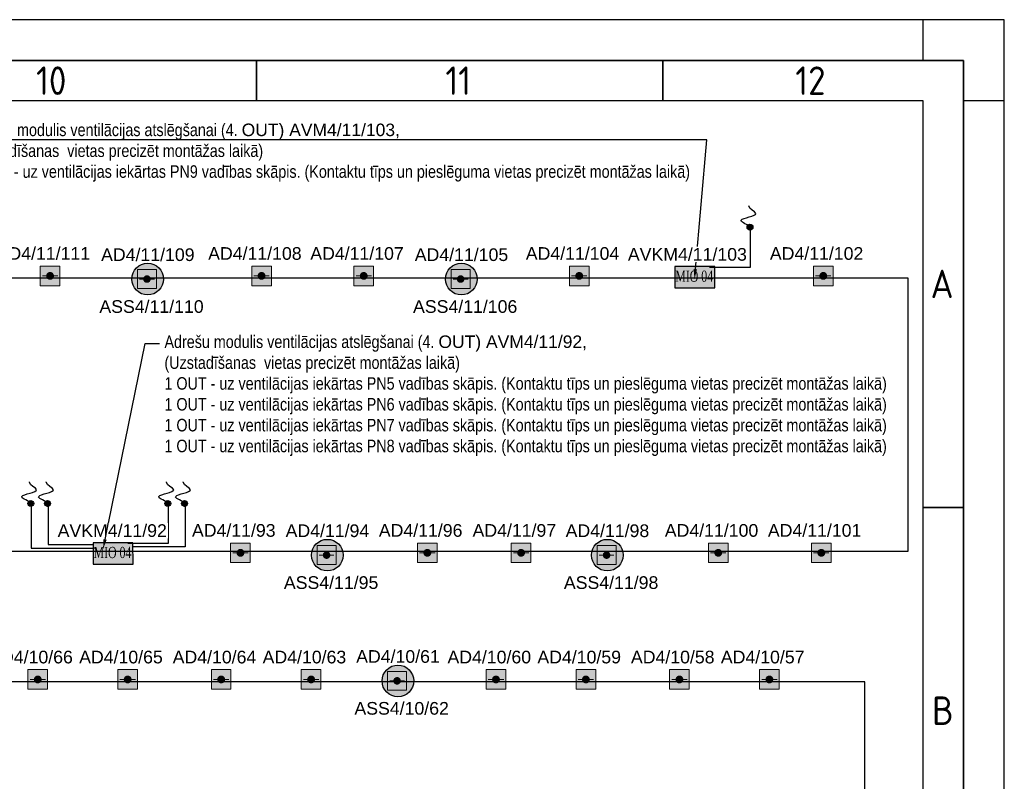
# Model space of a CAD drawing. Header units: millimetres. Extents: x -197461 to 862495, y -970068 to 63888.
# Tile 23 of 205: x -74670 to -58238, y -675723 to -663012. Entities that reach past the tile are written whole.
import ezdxf
from ezdxf import colors
from ezdxf.entities.mleader import LeaderData, LeaderLine
from ezdxf.math import Vec2, Vec3

# ---------------------------------------------------------------- set-up
doc = ezdxf.new("R2010")
doc.units = ezdxf.units.MM
doc.layers.get('0').update_dxf_attribs({"linetype": 'CONTINUOUS'})
doc.layers.add('Rasējuma lapa', color=7, linetype='CONTINUOUS')
doc.layers.add('UAS', color=240, linetype='CONTINUOUS')
doc.layers.add('S-STRS', color=7, linetype='CONTINUOUS', lineweight=9)
doc.styles.add('ARIAL', font='arialbd.ttf')
doc.styles.add('ISO', font='iso')
doc.styles.add('Karlis_times', font='times.ttf', dxfattribs={"height": 2.2})

# ---------------------------------------------------------------- blocks, each defined once
blk = doc.blocks.new('A2_L')
at = {"layer": 'Rasējuma lapa'}
for p, q in [((0, 420), (-594, 420)), ((-10, 415), (-10, 420)), ((0, 0), (0, 420)), ((0, 410), (-5, 410))]:
    blk.add_line(p, q, dxfattribs=at)
at = {"layer": 'Rasējuma lapa', "lineweight": 35}
for p, q in [((-5, 415), (-579, 415)), ((-92, 410), (-92, 415)), ((-42, 410), (-42, 415)), ((-5, 5), (-5, 415)), ((-5, 360), (-10, 360))]:
    blk.add_line(p, q, dxfattribs=at)
at = {"layer": 'Rasējuma lapa', "lineweight": 30}
for p, q in [((-10, 410), (-574, 410)), ((-10, 10), (-10, 410))]:
    blk.add_line(p, q, dxfattribs=at)
at = {"layer": 'Rasējuma lapa', "style": 'ISO'}
for s, p in [('10', (-119.1, 410.75)), ('11', (-68.75, 410.75)), ('12', (-25.71, 410.75)), ('A', (-9.07, 385.75)), ('B', (-8.9, 333.25))]:
    blk.add_text(s, height=3.5, dxfattribs=at).set_placement(p)
blk = doc.blocks.new('*U1293')
at = {"layer": 'Rasējuma lapa'}
blk.add_blockref('A2_L', (0, 0), dxfattribs=at)
blk = doc.blocks.new('AD-proj')
at = {"lineweight": 5}
blk.add_lwpolyline([(-250, -250), (250, -250), (250, 250), (-250, 250)], close=True, dxfattribs=at)
at = {"const_width": 30}
blk.add_lwpolyline([(-200, 0), (200, 0)], dxfattribs=at)
at = {"const_width": 100}
blk.add_lwpolyline([(-50, 0, 1), (50, 0, 1)], format="xyb", close=True, dxfattribs=at)

msp = doc.modelspace()

# ---------------------------------------------------------------- hatches: boundary and pattern name
at = {"layer": 'S-STRS', "true_color": 0xffffff}
h = msp.add_hatch(dxfattribs=at)
h.set_pattern_fill('ANGLE', scale=0.5625)
h.set_pattern_definition([(0, (4448572.9842, 5340353.388), (0, 3.9290625), [2.8575, -1.0715625]), (90, (4448572.9842, 5340353.388), (-3.9290625, 2e-16), [2.8575, -1.0715625])])
h.paths.add_polyline_path([(-63736.87683, -667132.71626), (-63736.81473, -667488.53657), (-63071.32597, -667488.53658), (-63071.38808, -667132.65415)])
h = msp.add_hatch(dxfattribs=at)
h.set_pattern_fill('ANGLE', scale=0.5625)
h.set_pattern_definition([(0, (4438864.933, 5335742.9028), (0, 3.9290625), [2.8575, -1.0715625]), (90, (4438864.933, 5335742.9028), (-3.9290625, 2e-16), [2.8575, -1.0715625])])
h.paths.add_polyline_path([(-73444.92797, -671743.20158), (-73444.86587, -672099.0219), (-72779.37711, -672099.0219), (-72779.43922, -671743.13948)])
at = {"layer": 'UAS'}
h = msp.add_hatch(color=1, dxfattribs=at)
h.dxf.hatch_style = 1
h.paths.add_polyline_path([(-62433.06529, -666475.53095, 1), (-62531.29645, -666475.53095, 1)])
at = {"layer": 'UAS', "lineweight": 50, "true_color": 0xffffff}
h = msp.add_hatch(color=7, dxfattribs=at)
h.dxf.hatch_style = 1
h.paths.add_polyline_path([(-74196.34249, -667287.61417), (-74130.87156, -667287.61417, 1)], flags=16)
h.paths.add_polyline_path([(-73999.92968, -667451.29152), (-73999.92968, -667123.93682), (-74327.28437, -667123.93682), (-74327.28437, -667451.29152)])
at = {"layer": 'UAS', "lineweight": 50, "true_color": 0xc7c8ca}
h = msp.add_hatch(color=9, dxfattribs=at)
h.dxf.hatch_style = 1
h.paths.add_polyline_path([(-72514.61807, -667340.35188, -1), (-72577.705, -667340.35188, -1)], flags=0)
h.paths.add_polyline_path([(-72703.87887, -667182.63454), (-72703.87887, -667498.06921), (-72388.4442, -667498.06921), (-72388.4442, -667182.63454)], flags=16)
h.paths.add_polyline_path([(-72269.58036, -667341.06905, 1), (-72797.62767, -667341.06905, 1)])
h.paths.add_polyline_path([(-72388.4442, -667498.06921), (-72703.87887, -667498.06921), (-72703.87887, -667182.63454), (-72388.4442, -667182.63454)], flags=16)
at = {"layer": 'UAS', "lineweight": 50, "true_color": 0xffffff}
h = msp.add_hatch(color=7, dxfattribs=at)
h.dxf.hatch_style = 1
h.paths.add_polyline_path([(-70665.97467, -667287.61417), (-70600.50373, -667287.61417, 1)], flags=16)
h.paths.add_polyline_path([(-70469.56186, -667451.29152), (-70469.56186, -667123.93682), (-70796.91655, -667123.93682), (-70796.91655, -667451.29152)])
h = msp.add_hatch(color=7, dxfattribs=at)
h.dxf.hatch_style = 1
h.paths.add_polyline_path([(-68961.62107, -667287.61417), (-68896.15013, -667287.61417, 1)], flags=16)
h.paths.add_polyline_path([(-68765.20826, -667451.29152), (-68765.20826, -667123.93682), (-69092.56295, -667123.93682), (-69092.56295, -667451.29152)])
at = {"layer": 'UAS', "lineweight": 50, "true_color": 0xc7c8ca}
h = msp.add_hatch(color=9, dxfattribs=at)
h.dxf.hatch_style = 1
h.paths.add_polyline_path([(-67279.89665, -667340.35188, -1), (-67342.98358, -667340.35188, -1)], flags=0)
h.paths.add_polyline_path([(-67469.15745, -667182.63454), (-67469.15745, -667498.06921), (-67153.72278, -667498.06921), (-67153.72278, -667182.63454)], flags=16)
h.paths.add_polyline_path([(-67034.85894, -667341.06905, 1), (-67562.90625, -667341.06905, 1)])
h.paths.add_polyline_path([(-67153.72278, -667498.06921), (-67469.15745, -667498.06921), (-67469.15745, -667182.63454), (-67153.72278, -667182.63454)], flags=16)
at = {"layer": 'UAS', "lineweight": 50, "true_color": 0xffffff}
h = msp.add_hatch(color=7, dxfattribs=at)
h.dxf.hatch_style = 1
h.paths.add_polyline_path([(-65364.83711, -667287.61417), (-65299.36617, -667287.61417, 1)], flags=16)
h.paths.add_polyline_path([(-65168.42429, -667451.29152), (-65168.42429, -667123.93682), (-65495.77899, -667123.93682), (-65495.77899, -667451.29152)])
h = msp.add_hatch(color=7, dxfattribs=at)
h.dxf.hatch_style = 1
h.paths.add_polyline_path([(-61291.53881, -667287.61417), (-61226.06787, -667287.61417, 1)], flags=16)
h.paths.add_polyline_path([(-61095.12599, -667451.29152), (-61095.12599, -667123.93682), (-61422.48069, -667123.93682), (-61422.48069, -667451.29152)])
at = {"layer": 'UAS'}
h = msp.add_hatch(color=1, dxfattribs=at)
h.dxf.hatch_style = 1
h.paths.add_polyline_path([(-74436.40182, -671086.01628, 1), (-74534.63298, -671086.01628, 1)])
h = msp.add_hatch(color=1, dxfattribs=at)
h.dxf.hatch_style = 1
h.paths.add_polyline_path([(-74156.55783, -671086.01628, 1), (-74254.789, -671086.01628, 1)])
h = msp.add_hatch(color=1, dxfattribs=at)
h.dxf.hatch_style = 1
h.paths.add_polyline_path([(-72149.34172, -671086.01628, 1), (-72247.57288, -671086.01628, 1)])
h = msp.add_hatch(color=1, dxfattribs=at)
h.dxf.hatch_style = 1
h.paths.add_polyline_path([(-71869.49773, -671086.01628, 1), (-71967.7289, -671086.01628, 1)])
at = {"layer": 'UAS', "lineweight": 50, "true_color": 0xffffff}
h = msp.add_hatch(color=7, dxfattribs=at)
h.dxf.hatch_style = 1
h.paths.add_polyline_path([(-71018.55722, -671909.61556), (-70953.08628, -671909.61556, 1)], flags=16)
h.paths.add_polyline_path([(-70822.14441, -672073.29291), (-70822.14441, -671745.93821), (-71149.4991, -671745.93821), (-71149.4991, -672073.29291)])
at = {"layer": 'UAS', "lineweight": 50, "true_color": 0xc7c8ca}
h = msp.add_hatch(color=9, dxfattribs=at)
h.dxf.hatch_style = 1
h.paths.add_polyline_path([(-69517.2981, -671947.66611, -1), (-69580.38503, -671947.66611, -1)], flags=0)
h.paths.add_polyline_path([(-69706.5589, -671789.94878), (-69706.5589, -672105.38345), (-69391.12423, -672105.38345), (-69391.12423, -671789.94878)], flags=16)
h.paths.add_polyline_path([(-69272.26039, -671948.38329, 1), (-69800.3077, -671948.38329, 1)])
h.paths.add_polyline_path([(-69391.12423, -672105.38345), (-69706.5589, -672105.38345), (-69706.5589, -671789.94878), (-69391.12423, -671789.94878)], flags=16)
at = {"layer": 'UAS', "lineweight": 50, "true_color": 0xffffff}
h = msp.add_hatch(color=7, dxfattribs=at)
h.dxf.hatch_style = 1
h.paths.add_polyline_path([(-67899.88354, -671909.61556), (-67834.41261, -671909.61556, 1)], flags=16)
h.paths.add_polyline_path([(-67703.47073, -672073.29291), (-67703.47073, -671745.93821), (-68030.82542, -671745.93821), (-68030.82542, -672073.29291)])
h = msp.add_hatch(color=7, dxfattribs=at)
h.dxf.hatch_style = 1
h.paths.add_polyline_path([(-66335.66678, -671909.61556), (-66270.19584, -671909.61556, 1)], flags=16)
h.paths.add_polyline_path([(-66139.25396, -672073.29291), (-66139.25396, -671745.93821), (-66466.60866, -671745.93821), (-66466.60866, -672073.29291)])
at = {"layer": 'UAS', "lineweight": 50, "true_color": 0xc7c8ca}
h = msp.add_hatch(color=9, dxfattribs=at)
h.dxf.hatch_style = 1
h.paths.add_polyline_path([(-64844.16751, -671947.66611, -1), (-64907.25445, -671947.66611, -1)], flags=0)
h.paths.add_polyline_path([(-65033.42831, -671789.94878), (-65033.42831, -672105.38345), (-64717.99365, -672105.38345), (-64717.99365, -671789.94878)], flags=16)
h.paths.add_polyline_path([(-64599.1298, -671948.38329, 1), (-65127.17711, -671948.38329, 1)])
h.paths.add_polyline_path([(-64717.99365, -672105.38345), (-65033.42831, -672105.38345), (-65033.42831, -671789.94878), (-64717.99365, -671789.94878)], flags=16)
at = {"layer": 'UAS', "lineweight": 50, "true_color": 0xffffff}
h = msp.add_hatch(color=7, dxfattribs=at)
h.dxf.hatch_style = 1
h.paths.add_polyline_path([(-63044.81447, -671909.61556), (-62979.34353, -671909.61556, 1)], flags=16)
h.paths.add_polyline_path([(-62848.40165, -672073.29291), (-62848.40165, -671745.93821), (-63175.75635, -671745.93821), (-63175.75635, -672073.29291)])
h = msp.add_hatch(color=7, dxfattribs=at)
h.dxf.hatch_style = 1
h.paths.add_polyline_path([(-61324.62412, -671909.61556), (-61259.15318, -671909.61556, 1)], flags=16)
h.paths.add_polyline_path([(-61128.2113, -672073.29291), (-61128.2113, -671745.93821), (-61455.566, -671745.93821), (-61455.566, -672073.29291)])
h = msp.add_hatch(color=7, dxfattribs=at)
h.dxf.hatch_style = 1
h.paths.add_polyline_path([(-74401.91334, -674023.17423), (-74336.44241, -674023.17423, 1)], flags=16)
h.paths.add_polyline_path([(-74205.50053, -674186.85158), (-74205.50053, -673859.49688), (-74532.85522, -673859.49688), (-74532.85522, -674186.85158)])
h = msp.add_hatch(color=7, dxfattribs=at)
h.dxf.hatch_style = 1
h.paths.add_polyline_path([(-72900.9822, -674023.17423), (-72835.51126, -674023.17423, 1)], flags=16)
h.paths.add_polyline_path([(-72704.56938, -674186.85158), (-72704.56938, -673859.49688), (-73031.92408, -673859.49688), (-73031.92408, -674186.85158)])
h = msp.add_hatch(color=7, dxfattribs=at)
h.dxf.hatch_style = 1
h.paths.add_polyline_path([(-71340.26425, -674023.17423), (-71274.79331, -674023.17423, 1)], flags=16)
h.paths.add_polyline_path([(-71143.85143, -674186.85158), (-71143.85143, -673859.49688), (-71471.20612, -673859.49688), (-71471.20612, -674186.85158)])
h = msp.add_hatch(color=7, dxfattribs=at)
h.dxf.hatch_style = 1
h.paths.add_polyline_path([(-69839.3331, -674023.17423), (-69773.86216, -674023.17423, 1)], flags=16)
h.paths.add_polyline_path([(-69642.92028, -674186.85158), (-69642.92028, -673859.49688), (-69970.27498, -673859.49688), (-69970.27498, -674186.85158)])
h = msp.add_hatch(color=7, dxfattribs=at)
h.dxf.hatch_style = 1
h.paths.add_polyline_path([(-68339.97684, -674046.42637, -1), (-68403.06378, -674046.42637, -1)], flags=0)
h.paths.add_polyline_path([(-68529.23764, -673888.70904), (-68529.23764, -674204.1437), (-68213.80298, -674204.1437), (-68213.80298, -673888.70904)], flags=16)
h.paths.add_polyline_path([(-68094.93913, -674047.14355, 1), (-68622.98644, -674047.14355, 1)])
h.paths.add_polyline_path([(-68213.80298, -674204.1437), (-68529.23764, -674204.1437), (-68529.23764, -673888.70904), (-68213.80298, -673888.70904)], flags=16)
h = msp.add_hatch(color=7, dxfattribs=at)
h.dxf.hatch_style = 1
h.paths.add_polyline_path([(-66754.11302, -674023.17423), (-66688.64208, -674023.17423, 1)], flags=16)
h.paths.add_polyline_path([(-66557.70021, -674186.85158), (-66557.70021, -673859.49688), (-66885.0549, -673859.49688), (-66885.0549, -674186.85158)])
h = msp.add_hatch(color=7, dxfattribs=at)
h.dxf.hatch_style = 1
h.paths.add_polyline_path([(-65253.18188, -674023.17423), (-65187.71094, -674023.17423, 1)], flags=16)
h.paths.add_polyline_path([(-65056.76906, -674186.85158), (-65056.76906, -673859.49688), (-65384.12376, -673859.49688), (-65384.12376, -674186.85158)])
h = msp.add_hatch(color=7, dxfattribs=at)
h.dxf.hatch_style = 1
h.paths.add_polyline_path([(-63692.46393, -674023.17423), (-63626.99299, -674023.17423, 1)], flags=16)
h.paths.add_polyline_path([(-63496.05111, -674186.85158), (-63496.05111, -673859.49688), (-63823.4058, -673859.49688), (-63823.4058, -674186.85158)])
h = msp.add_hatch(color=7, dxfattribs=at)
h.dxf.hatch_style = 1
h.paths.add_polyline_path([(-62191.53278, -674023.17423), (-62126.06184, -674023.17423, 1)], flags=16)
h.paths.add_polyline_path([(-61995.11996, -674186.85158), (-61995.11996, -673859.49688), (-62322.47466, -673859.49688), (-62322.47466, -674186.85158)])

# ---------------------------------------------------------------- linework, layer by layer
at = {"layer": 'UAS', "color": 5}
for points in [[(-62482.02169, -666528.89654), (-62482.02169, -667145.10423), (-63158.95816, -667145.10423)], [(-74477.13293, -671139.38187), (-74477.13293, -671832.81683), (-73423.55881, -671832.81683)], [(-74197.28894, -671139.38187), (-74197.28894, -671773.31718), (-73438.47482, -671773.31718)], [(-72190.07283, -671139.38187), (-72190.07283, -671755.58955), (-72867.0093, -671755.58955)], [(-71910.22884, -671139.38187), (-71910.22884, -671812.09348), (-72795.3063, -671812.09348)]]:
    msp.add_lwpolyline(points, dxfattribs=at)
at = {"layer": 'UAS', "color": 1, "ltscale": 0.2}
msp.add_lwpolyline([(-63071.38808, -667132.65415), (-63736.87683, -667132.71626), (-63736.81473, -667488.53657), (-63071.32597, -667488.53658)], close=True, dxfattribs=at)
at = {"layer": 'UAS', "color": 1}
msp.add_lwpolyline([(-132744.161, -700236.98476), (-131436.46277, -700236.98476), (-131436.46277, -676824.11101), (-60564.66943, -676824.11101), (-60564.66943, -674060.59034), (-93687.97077, -674060.59034), (-93687.97077, -671879.85465), (-59843.29928, -671879.85465), (-59843.29928, -667323.16657), (-113851.28534, -667323.16657), (-113851.28534, -671872.34418), (-93846.6452, -671872.34418), (-93846.6452, -674099.56136), (-131680.02955, -674099.56136), (-131680.02955, -699971.28088), (-132767.24092, -699971.28088)], dxfattribs=at)
for centre in [(-62482.18087, -666475.53095), (-74485.5174, -671086.01628), (-74205.67342, -671086.01628), (-72198.4573, -671086.01628), (-71918.61331, -671086.01628)]:
    msp.add_circle(centre, 49.11558, dxfattribs=at)
at = {"layer": 'UAS', "color": 1, "lineweight": 30}
for centre in [(-72533.60402, -667341.06905), (-67298.88259, -667341.06905), (-69536.28405, -671948.38329), (-64863.15346, -671948.38329), (-68358.96279, -674047.14355)]:
    msp.add_circle(centre, 264.02365, dxfattribs=at)
at = {"layer": 'UAS', "color": 1}
for points in [[(-62478.45926, -666455.85502), (-62630.08845, -666357.57172), (-62384.21381, -666244.94507), (-62503.05735, -666117.99113), (-62503.05735, -666115.95125)], [(-74481.79579, -671066.34034), (-74633.42498, -670968.05705), (-74387.55034, -670855.4304), (-74506.39388, -670728.47645), (-74506.39388, -670726.43658)], [(-74201.9518, -671066.34034), (-74353.581, -670968.05705), (-74107.70635, -670855.4304), (-74226.5499, -670728.47645), (-74226.5499, -670726.43658)], [(-72194.73568, -671066.34034), (-72346.36488, -670968.05705), (-72100.49023, -670855.4304), (-72219.33378, -670728.47645), (-72219.33378, -670726.43658)], [(-71914.8917, -671066.34034), (-72066.5209, -670968.05705), (-71820.64625, -670855.4304), (-71939.4898, -670728.47645), (-71939.4898, -670726.43658)]]:
    msp.add_spline(points, degree=3, dxfattribs=at)

# ---------------------------------------------------------------- block references
at = {"layer": 'Rasējuma lapa', "xscale": 135.6730224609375, "yscale": 135.6730224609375, "zscale": 135.6730224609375}
msp.add_blockref('*U1293', (-58237.88142, -719994.26891), dxfattribs=at)
at = {"layer": 'UAS'}
for p, xscale, yscale, zscale in [((-74163.60703, -667287.61417), 0.6547093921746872, 0.6547093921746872, 0.6547093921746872), ((-70633.2392, -667287.61417), 0.6547093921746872, 0.6547093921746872, 0.6547093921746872), ((-68928.8856, -667287.61417), 0.6547093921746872, 0.6547093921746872, 0.6547093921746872), ((-65332.10164, -667287.61417), 0.6547093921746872, 0.6547093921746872, 0.6547093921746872), ((-61258.80334, -667287.61417), 0.6547093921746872, 0.6547093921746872, 0.6547093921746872), ((-72546.16154, -667340.35188), 0.6308693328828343, 0.6308693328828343, 0.6308693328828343), ((-67311.44011, -667340.35188), 0.6308693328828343, 0.6308693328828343, 0.6308693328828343), ((-70985.82175, -671909.61556), 0.6547093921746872, 0.6547093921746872, 0.6547093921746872), ((-67867.14808, -671909.61556), 0.6547093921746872, 0.6547093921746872, 0.6547093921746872), ((-66302.93131, -671909.61556), 0.6547093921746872, 0.6547093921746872, 0.6547093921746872), ((-63012.079, -671909.61556), 0.6547093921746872, 0.6547093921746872, 0.6547093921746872), ((-61291.88865, -671909.61556), 0.6547093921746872, 0.6547093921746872, 0.6547093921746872), ((-69548.84157, -671947.66611), 0.6308693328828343, 0.6308693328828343, 0.6308693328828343), ((-64875.71098, -671947.66611), 0.6308693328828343, 0.6308693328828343, 0.6308693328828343), ((-74369.17787, -674023.17423), 0.6547093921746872, 0.6547093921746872, 0.6547093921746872), ((-72868.24673, -674023.17423), 0.6547093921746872, 0.6547093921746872, 0.6547093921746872), ((-71307.52878, -674023.17423), 0.6547093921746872, 0.6547093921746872, 0.6547093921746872), ((-69806.59763, -674023.17423), 0.6547093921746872, 0.6547093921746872, 0.6547093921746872), ((-68371.52031, -674046.42637), 0.6308693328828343, 0.6308693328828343, 0.6308693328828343), ((-66721.37755, -674023.17423), 0.6547093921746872, 0.6547093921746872, 0.6547093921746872), ((-65220.44641, -674023.17423), 0.6547093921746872, 0.6547093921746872, 0.6547093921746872), ((-63659.72846, -674023.17423), 0.6547093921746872, 0.6547093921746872, 0.6547093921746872), ((-62158.79731, -674023.17423), 0.6547093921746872, 0.6547093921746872, 0.6547093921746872)]:
    msp.add_blockref('AD-proj', p, dxfattribs=dict(at, xscale=xscale, yscale=yscale, zscale=zscale))

# ---------------------------------------------------------------- texts
at = {"layer": 'UAS', "color": 1, "style": 'Karlis_times', "width": 0.7}
for p in [(-63729.1308, -667386.3232), (-73437.18194, -671996.80853)]:
    msp.add_text('MIO 04', height=186.805669, dxfattribs=at).set_placement(p)

# ---------------------------------------------------------------- leaders
at = {"layer": 'UAS', "color": 18, "true_color": 0x000000}
ml = msp.add_multileader_mtext('Standard', dxfattribs=at)
ml.set_content('\\A1;{\\fArial Narrow|b0|i0|c0|p34;\\C256;\\c0;Adre\\fArial Narrow|b0|i0|c186|p34;šu modulis ventilācijas atslēgšanai (4. \\fArial|b0|i0|c186|p34;OUT) \\C1;AVM4/11/103,                                              \\fArial Narrow|b0|i0|c186|p34;\\C256;\\c0;(Uzstadīšanas  vietas precizēt montāžas laikā)\\fArial|b0|i0|c186|p34;\\C1;\\P\\pxql;\\fArial Narrow|b0|i0|c186|p34;\\C256;\\c0;1 OUT - uz ventilācijas iekārtas PN9 vadības skāpis. (Kontaktu tīps un pieslēguma vietas precizēt montāžas laikā)}', color=(41, 19, 236))
ml.set_leader_properties()
ml.build(insert=Vec2(0, 0))
ml.multileader.update_dxf_attribs({"text_right_attachment_type": 6, "dogleg_length": 0.36, "arrow_head_size": 166.99834})
ctx = ml.context
ctx.base_point, ctx.char_height, ctx.arrow_head_size, ctx.landing_gap_size, ctx.plane_origin = Vec3(-75622.13224, -664880.85864), 208.74792195, 166.99834, 83.49917, Vec3(-69525.92024, -690708.46431)
ctx.right_attachment = 6
notes = []
notes.append((ctx, [(1, (1, 1, 0), (-63202.19883, -665015.91826), (-1, 0), 235.97506, [(0, [(-63408.9008, -667343.16669)], 0, [])])]))
ctx.mtext.insert, ctx.mtext.width, ctx.mtext.flow_direction = Vec3(-75538.63307, -664745.79902), 12048.4461527, 5
for ctx, leaders in notes:
    for number, flags, end, landing, length, lines in leaders:
        leader = LeaderData()
        leader.index, (leader.has_last_leader_line, leader.has_dogleg_vector, leader.attachment_direction) = number, flags
        leader.last_leader_point, leader.dogleg_vector, leader.dogleg_length = Vec3(end), Vec3(landing), length
        for number, points, colour, breaks in lines:
            line = LeaderLine()
            line.index, line.vertices, line.color, line.breaks = number, Vec3.list(points), colors.encode_raw_color(colour), breaks
            leader.lines.append(line)
        ctx.leaders.append(leader)

# ---------------------------------------------------------------- next in the draw order: texts
at = {"layer": 'UAS', "color": 251, "linetype": 'Continuous', "lineweight": 20, "true_color": 0x636466, "char_height": 211.43847656, "attachment_point": 5, "style": 'ARIAL', "bg_fill": 3, "box_fill_scale": 1.1, "bg_fill_color": 256, "bg_fill_transparency": 0}
for s, insert, width in [('\\A1;{\\fArial|b0|i0|c186|p34;\\C1;AD\\fArial|b0|i0|c0|p34;4\\fArial|b0|i0|c186|p34;/\\fArial|b0|i0|c0|p34;11\\fArial|b0|i0|c186|p34;/\\fArial|b0|i0|c0|p34;111}', (-74275.47549, -666914.95662), 1215.9875825), ('\\A1;{\\fArial|b0|i0|c186|p34;\\C1;AD\\fArial|b0|i0|c0|p34;4\\fArial|b0|i0|c186|p34;/\\fArial|b0|i0|c0|p34;11\\fArial|b0|i0|c186|p34;/\\fArial|b0|i0|c0|p34;109}', (-72531.75702, -666935.01842), 1384.0133841), ('\\A1;{\\fArial|b0|i0|c186|p34;\\C1;AD\\fArial|b0|i0|c0|p34;4\\fArial|b0|i0|c186|p34;/\\fArial|b0|i0|c0|p34;11\\fArial|b0|i0|c186|p34;/\\fArial|b0|i0|c0|p34;108}', (-70745.10767, -666914.95662), 1215.9875825), ('\\A1;{\\fArial|b0|i0|c186|p34;\\C1;AD\\fArial|b0|i0|c0|p34;4\\fArial|b0|i0|c186|p34;/\\fArial|b0|i0|c0|p34;11\\fArial|b0|i0|c186|p34;/\\fArial|b0|i0|c0|p34;107}', (-69040.75407, -666914.95662), 1215.9875825), ('\\A1;{\\fArial|b0|i0|c186|p34;\\C1;AD\\fArial|b0|i0|c0|p34;4\\fArial|b0|i0|c186|p34;/\\fArial|b0|i0|c0|p34;11\\fArial|b0|i0|c186|p34;/\\fArial|b0|i0|c0|p34;105}', (-67297.0356, -666935.01842), 1384.0133841), ('\\A1;{\\fArial|b0|i0|c186|p34;\\C1;AD\\fArial|b0|i0|c0|p34;4\\fArial|b0|i0|c186|p34;/\\fArial|b0|i0|c0|p34;11\\fArial|b0|i0|c186|p34;/\\fArial|b0|i0|c0|p34;104}', (-65443.97011, -666914.95662), 1215.9875825), ('\\A1;{\\fArial|b0|i0|c186|p34;\\C1;AD\\fArial|b0|i0|c0|p34;4\\fArial|b0|i0|c186|p34;/\\fArial|b0|i0|c0|p34;11\\fArial|b0|i0|c186|p34;/\\fArial|b0|i0|c0|p34;102}', (-61370.67181, -666914.95662), 1215.9875825), ('\\A1;{\\fArial|b0|i0|c186|p34;\\C1;ASS\\fArial|b0|i0|c0|p34;4\\fArial|b0|i0|c186|p34;/\\fArial|b0|i0|c0|p34;11\\fArial|b0|i0|c186|p34;/\\fArial|b0|i0|c0|p34;110}', (-72470.46072, -667800.41738), 1193.7764465), ('\\A1;{\\fArial|b0|i0|c186|p34;\\C1;ASS\\fArial|b0|i0|c0|p34;4\\fArial|b0|i0|c186|p34;/\\fArial|b0|i0|c0|p34;11\\fArial|b0|i0|c186|p34;/\\fArial|b0|i0|c0|p34;106}', (-67235.7393, -667800.41738), 1193.7764465), ('\\A1;{\\fArial|b0|i0|c186|p34;\\C1;ASS\\fArial|b0|i0|c0|p34;4\\fArial|b0|i0|c186|p34;/\\fArial|b0|i0|c0|p34;11\\fArial|b0|i0|c186|p34;/\\fArial|b0|i0|c0|p34;95}', (-69473.14075, -672407.73162), 1193.7764465), ('\\A1;{\\fArial|b0|i0|c186|p34;\\C1;ASS\\fArial|b0|i0|c0|p34;4\\fArial|b0|i0|c186|p34;/\\fArial|b0|i0|c0|p34;11\\fArial|b0|i0|c186|p34;/\\fArial|b0|i0|c0|p34;98}', (-64800.01017, -672407.73162), 1193.7764465), ('\\A1;{\\fArial|b0|i0|c186|p34;\\C1;AD\\fArial|b0|i0|c0|p34;4\\fArial|b0|i0|c186|p34;/\\fArial|b0|i0|c0|p34;10\\fArial|b0|i0|c186|p34;/\\fArial|b0|i0|c0|p34;66}', (-74481.04634, -673650.51668), 1215.9875825), ('\\A1;{\\fArial|b0|i0|c186|p34;\\C1;AD\\fArial|b0|i0|c0|p34;4\\fArial|b0|i0|c186|p34;/\\fArial|b0|i0|c0|p34;10\\fArial|b0|i0|c186|p34;/\\fArial|b0|i0|c0|p34;65}', (-72980.11519, -673650.51668), 1215.9875825), ('\\A1;{\\fArial|b0|i0|c186|p34;\\C1;AD\\fArial|b0|i0|c0|p34;4\\fArial|b0|i0|c186|p34;/\\fArial|b0|i0|c0|p34;10\\fArial|b0|i0|c186|p34;/\\fArial|b0|i0|c0|p34;64}', (-71419.39724, -673650.51668), 1215.9875825), ('\\A1;{\\fArial|b0|i0|c186|p34;\\C1;AD\\fArial|b0|i0|c0|p34;4\\fArial|b0|i0|c186|p34;/\\fArial|b0|i0|c0|p34;10\\fArial|b0|i0|c186|p34;/\\fArial|b0|i0|c0|p34;63}', (-69918.4661, -673650.51668), 1215.9875825), ('\\A1;{\\fArial|b0|i0|c186|p34;\\C1;AD\\fArial|b0|i0|c0|p34;4\\fArial|b0|i0|c186|p34;/\\fArial|b0|i0|c0|p34;10\\fArial|b0|i0|c186|p34;/\\fArial|b0|i0|c0|p34;61}', (-68357.11579, -673641.09292), 1384.0133841), ('\\A1;{\\fArial|b0|i0|c186|p34;\\C1;AD\\fArial|b0|i0|c0|p34;4\\fArial|b0|i0|c186|p34;/\\fArial|b0|i0|c0|p34;10\\fArial|b0|i0|c186|p34;/\\fArial|b0|i0|c0|p34;60}', (-66833.24602, -673650.51668), 1215.9875825), ('\\A1;{\\fArial|b0|i0|c186|p34;\\C1;AD\\fArial|b0|i0|c0|p34;4\\fArial|b0|i0|c186|p34;/\\fArial|b0|i0|c0|p34;10\\fArial|b0|i0|c186|p34;/\\fArial|b0|i0|c0|p34;59}', (-65332.31487, -673650.51668), 1215.9875825), ('\\A1;{\\fArial|b0|i0|c186|p34;\\C1;AD\\fArial|b0|i0|c0|p34;4\\fArial|b0|i0|c186|p34;/\\fArial|b0|i0|c0|p34;10\\fArial|b0|i0|c186|p34;/\\fArial|b0|i0|c0|p34;58}', (-63771.59692, -673650.51668), 1215.9875825), ('\\A1;{\\fArial|b0|i0|c186|p34;\\C1;AD\\fArial|b0|i0|c0|p34;4\\fArial|b0|i0|c186|p34;/\\fArial|b0|i0|c0|p34;10\\fArial|b0|i0|c186|p34;/\\fArial|b0|i0|c0|p34;57}', (-62270.66578, -673650.51668), 1215.9875825), ('\\A1;{\\fArial|b0|i0|c186|p34;\\C1;ASS\\fArial|b0|i0|c0|p34;4\\fArial|b0|i0|c186|p34;/\\fArial|b0|i0|c0|p34;10\\fArial|b0|i0|c186|p34;/\\fArial|b0|i0|c0|p34;62}', (-68295.8195, -674506.49188), 1193.7764465)]:
    msp.add_mtext(s, dxfattribs=dict(at, insert=insert, width=width))
for s, insert in [('\\A1;{\\fArial|b0|i0|c186|p34;\\C1;AVKM\\fArial|b0|i0|c0|p34;4\\fArial|b0|i0|c186|p34;/\\fArial|b0|i0|c0|p34;11\\fArial|b0|i0|c186|p34;/\\fArial|b0|i0|c0|p34;103}', (-63526.98445, -666929.63972)), ('\\A1;{\\fArial|b0|i0|c186|p34;\\C1;AVKM\\fArial|b0|i0|c0|p34;4\\fArial|b0|i0|c186|p34;/\\fArial|b0|i0|c0|p34;11\\fArial|b0|i0|c186|p34;/\\fArial|b0|i0|c0|p34;92}', (-73125.40599, -671540.12505))]:
    msp.add_mtext(s, dxfattribs=dict(at, insert=insert))

# ---------------------------------------------------------------- next in the draw order: linework, layer by layer
at = {"layer": 'UAS', "color": 1, "ltscale": 0.2}
msp.add_lwpolyline([(-72779.43922, -671743.13948), (-73444.92797, -671743.20158), (-73444.86587, -672099.0219), (-72779.37711, -672099.0219)], close=True, dxfattribs=at)

# ---------------------------------------------------------------- next in the draw order: leaders
at = {"layer": 'UAS', "color": 18, "true_color": 0x000000}
ml = msp.add_multileader_mtext('Standard', dxfattribs=at)
ml.set_content('\\A1;{\\fArial Narrow|b0|i0|c0|p34;\\C256;\\c0;Adre\\fArial Narrow|b0|i0|c186|p34;šu modulis ventilācijas atslēgšanai (4. \\fArial|b0|i0|c186|p34;OUT) \\C1;AVM4/11/92,                                              \\fArial Narrow|b0|i0|c186|p34;\\C256;\\c0;(Uzstadīšanas  vietas precizēt montāžas laikā)\\fArial|b0|i0|c186|p34;\\C1;\\P\\pxql;\\fArial Narrow|b0|i0|c186|p34;\\C256;\\c0;1 OUT - uz ventilācijas iekārtas PN5 vadības skāpis. (Kontaktu tīps un pieslēguma vietas precizēt montāžas laikā)\\P1 OUT - uz ventilācijas iekārtas PN6 vadības skāpis. (Kontaktu tīps un pieslēguma vietas precizēt montāžas laikā)\\P1 OUT - uz ventilācijas iekārtas PN7 vadības skāpis. (Kontaktu tīps un pieslēguma vietas precizēt montāžas laikā)\\P1 OUT - uz ventilācijas iekārtas PN8 vadības skāpis. (Kontaktu tīps un pieslēguma vietas precizēt montāžas laikā)}', color=(41, 19, 236))
ml.set_leader_properties()
ml.build(insert=Vec2(0, 0))
ml.multileader.update_dxf_attribs({"text_right_attachment_type": 6, "dogleg_length": 0.36, "arrow_head_size": 166.99834})
ctx = ml.context
ctx.base_point, ctx.char_height, ctx.arrow_head_size, ctx.landing_gap_size, ctx.plane_origin = Vec3(-72337.81307, -668417.11488), 208.74792195, 166.99834, 83.49917, Vec3(-66241.60107, -694244.72055)
ctx.right_attachment = 6
notes = []
notes.append((ctx, [(0, (1, 1, 0), (-72573.78813, -668417.11488), (1, 0), 235.97506, [(0, [(-73279.55486, -671850.70288)], 0, [])])]))
ctx.mtext.insert, ctx.mtext.width, ctx.mtext.flow_direction = Vec3(-72254.3139, -668282.05525), 12048.4461527, 5
for ctx, leaders in notes:
    for number, flags, end, landing, length, lines in leaders:
        leader = LeaderData()
        leader.index, (leader.has_last_leader_line, leader.has_dogleg_vector, leader.attachment_direction) = number, flags
        leader.last_leader_point, leader.dogleg_vector, leader.dogleg_length = Vec3(end), Vec3(landing), length
        for number, points, colour, breaks in lines:
            line = LeaderLine()
            line.index, line.vertices, line.color, line.breaks = number, Vec3.list(points), colors.encode_raw_color(colour), breaks
            leader.lines.append(line)
        ctx.leaders.append(leader)

# ---------------------------------------------------------------- next in the draw order: texts
at = {"layer": 'UAS', "color": 251, "linetype": 'Continuous', "lineweight": 20, "true_color": 0x636466, "char_height": 211.43847656, "attachment_point": 5, "style": 'ARIAL', "bg_fill": 3, "box_fill_scale": 1.1, "bg_fill_color": 256, "bg_fill_transparency": 0}
for s, insert, width in [('\\A1;{\\fArial|b0|i0|c186|p34;\\C1;AD\\fArial|b0|i0|c0|p34;4\\fArial|b0|i0|c186|p34;/\\fArial|b0|i0|c0|p34;11\\fArial|b0|i0|c186|p34;/\\fArial|b0|i0|c0|p34;93}', (-71097.69022, -671536.95801), 1215.9875825), ('\\A1;{\\fArial|b0|i0|c186|p34;\\C1;AD\\fArial|b0|i0|c0|p34;4\\fArial|b0|i0|c186|p34;/\\fArial|b0|i0|c0|p34;11\\fArial|b0|i0|c186|p34;/\\fArial|b0|i0|c0|p34;94}', (-69534.43705, -671542.33266), 1384.0133841), ('\\A1;{\\fArial|b0|i0|c186|p34;\\C1;AD\\fArial|b0|i0|c0|p34;4\\fArial|b0|i0|c186|p34;/\\fArial|b0|i0|c0|p34;11\\fArial|b0|i0|c186|p34;/\\fArial|b0|i0|c0|p34;96}', (-67979.01654, -671536.95801), 1215.9875825), ('\\A1;{\\fArial|b0|i0|c186|p34;\\C1;AD\\fArial|b0|i0|c0|p34;4\\fArial|b0|i0|c186|p34;/\\fArial|b0|i0|c0|p34;11\\fArial|b0|i0|c186|p34;/\\fArial|b0|i0|c0|p34;97}', (-66414.79977, -671536.95801), 1215.9875825), ('\\A1;{\\fArial|b0|i0|c186|p34;\\C1;AD\\fArial|b0|i0|c0|p34;4\\fArial|b0|i0|c186|p34;/\\fArial|b0|i0|c0|p34;11\\fArial|b0|i0|c186|p34;/\\fArial|b0|i0|c0|p34;98}', (-64861.30646, -671542.33266), 1384.0133841), ('\\A1;{\\fArial|b0|i0|c186|p34;\\C1;AD\\fArial|b0|i0|c0|p34;4\\fArial|b0|i0|c186|p34;/\\fArial|b0|i0|c0|p34;11\\fArial|b0|i0|c186|p34;/\\fArial|b0|i0|c0|p34;100}', (-63123.94747, -671536.95801), 1215.9875825), ('\\A1;{\\fArial|b0|i0|c186|p34;\\C1;AD\\fArial|b0|i0|c0|p34;4\\fArial|b0|i0|c186|p34;/\\fArial|b0|i0|c0|p34;11\\fArial|b0|i0|c186|p34;/\\fArial|b0|i0|c0|p34;101}', (-61403.75711, -671536.95801), 1215.9875825)]:
    msp.add_mtext(s, dxfattribs=dict(at, insert=insert, width=width))

doc.saveas('drawing.dxf')
